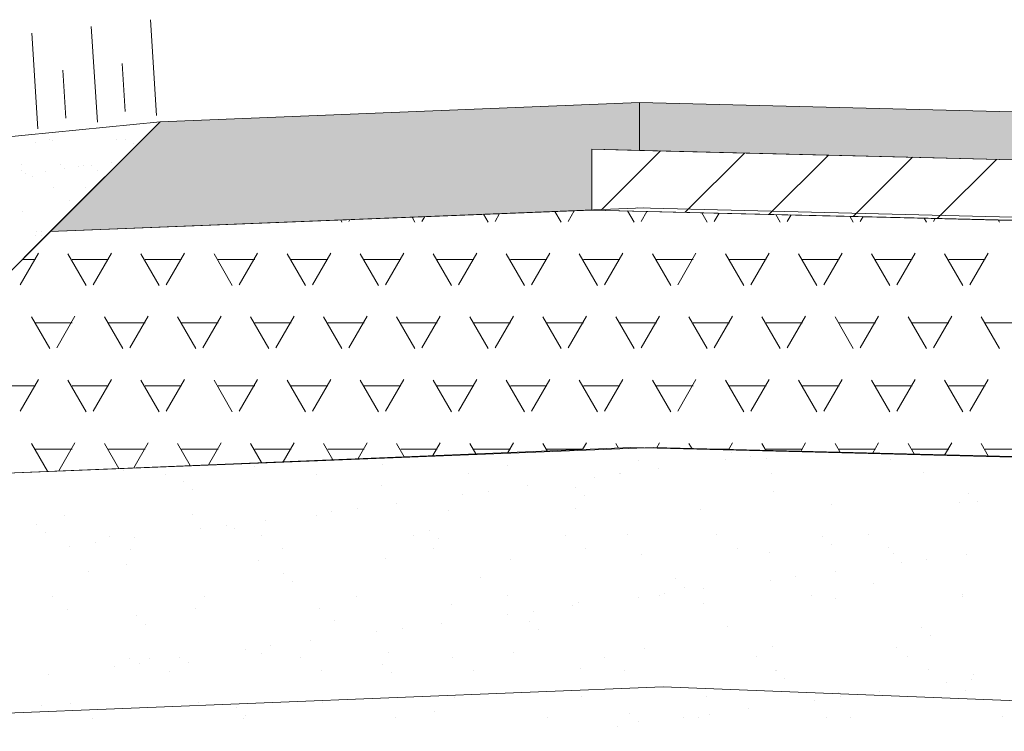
# Model space of a CAD drawing. Header units: metres. Extents: x 561538 to 562530, y 6580867 to 6581188.
# Tile 34 of 78: x 562507.831 to 562508.858, y 6580871.245 to 6580871.988. Entities that reach past the tile are written whole.
import ezdxf

# ---------------------------------------------------------------- set-up
doc = ezdxf.new("R2010")
doc.units = ezdxf.units.M
for name, color, linetype, lineweight in [('KLM_hatch-soidutee-asfalt-tyyp2', 253, 'Continuous', 9), ('KLM_hatch-soidutee-killustik', 33, 'Continuous', 9), ('KLM_horisontaal', 154, 'Continuous', 9), ('KLM_lõige', 7, 'Continuous', 9)]:
    doc.layers.add(name, color=color, linetype=linetype, lineweight=lineweight)

msp = doc.modelspace()

# ---------------------------------------------------------------- hatches: boundary and pattern name
at = {"layer": 'KLM_hatch-soidutee-asfalt-tyyp2'}
msp.add_hatch(color=254, dxfattribs=at).paths.add_polyline_path([(562508.4777, 6580871.9014), (562508.4777, 6580871.8514), (562514.4777, 6580871.7014), (562514.4777, 6580871.7514)])
at = {"layer": 'KLM_hatch-soidutee-killustik'}
msp.add_hatch(color=33, dxfattribs=at).paths.add_polyline_path([(562508.4777, 6580871.9014), (562508.4777, 6580871.8514), (562508.4277, 6580871.8527), (562508.4277, 6580871.7893), (562507.863, 6580871.7668), (562507.9777, 6580871.8814)])

# ---------------------------------------------------------------- linework, layer by layer
at = {"layer": 'KLM_hatch-soidutee-asfalt-tyyp2', "color": 253}
for p, q in [((562508.4777, 6580871.9014), (562508.4777, 6580871.8514)), ((562514.4777, 6580871.7514), (562508.4777, 6580871.9014)), ((562508.4277, 6580871.8527), (562508.4277, 6580871.7893)), ((562508.4777, 6580871.8514), (562508.4277, 6580871.8527)), ((562508.4376, 6580871.7891), (562508.4994, 6580871.8509)), ((562508.4777, 6580871.8514), (562514.4777, 6580871.7014)), ((562514.5277, 6580871.7002), (562508.4777, 6580871.8514)), ((562508.5252, 6580871.7869), (562508.587, 6580871.8487)), ((562508.6129, 6580871.7848), (562508.6746, 6580871.8465)), ((562508.7005, 6580871.7826), (562508.7622, 6580871.8443)), ((562508.7882, 6580871.7805), (562508.8498, 6580871.8421)), ((562508.4277, 6580871.7893), (562514.5277, 6580871.6393))]:
    msp.add_line(p, q, dxfattribs=at)
at = {"layer": 'KLM_hatch-soidutee-killustik', "color": 33}
for p, q in [((562507.9777, 6580871.8814), (562508.4777, 6580871.9014)), ((562508.4777, 6580871.9014), (562508.4777, 6580871.8514)), ((562507.863, 6580871.7668), (562507.9777, 6580871.8814)), ((562508.4777, 6580871.8514), (562508.4277, 6580871.8527)), ((562508.4277, 6580871.8527), (562508.4277, 6580871.7893)), ((562508.4277, 6580871.7893), (562507.863, 6580871.7668))]:
    msp.add_line(p, q, dxfattribs=at)
at = {"layer": 'KLM_horisontaal', "color": 0}
for p, q in [((562508.4777, 6580871.9014), (562507.9777, 6580871.8814)), ((562508.4777, 6580871.9014), (562508.4777, 6580871.8514)), ((562508.4777, 6580871.9014), (562514.4777, 6580871.7514)), ((562506.9777, 6580871.7814), (562507.9777, 6580871.8814)), ((562507.9777, 6580871.8814), (562507.3418, 6580871.2455)), ((562508.4277, 6580871.8527), (562508.4277, 6580871.7893)), ((562508.4277, 6580871.8527), (562514.5277, 6580871.7002)), ((562508.4821, 6580871.7915), (562507.863, 6580871.7668)), ((562508.475, 6580871.7915), (562514.475, 6580871.6415)), ((562508.4921, 6580871.5417), (562507.6024, 6580871.5061)), ((562508.4687, 6580871.5415), (562514.4687, 6580871.3915)), ((562508.5021, 6580871.2919), (562507.3418, 6580871.2455)), ((562508.5021, 6580871.2919), (562516.2517, 6580870.9819))]:
    msp.add_line(p, q, dxfattribs=at)
at = {"layer": 'KLM_lõige', "color": 3}
for p, q in [((562507.9121, 6580871.881), (562507.9058, 6580871.9808)), ((562507.9121, 6580871.881), (562507.9058, 6580871.9808)), ((562507.9739, 6580871.888), (562507.9676, 6580871.9878)), ((562507.8502, 6580871.874), (562507.8439, 6580871.9738)), ((562507.8502, 6580871.874), (562507.8439, 6580871.9738)), ((562507.9412, 6580871.8922), (562507.9381, 6580871.9421)), ((562507.8793, 6580871.8852), (562507.8762, 6580871.9351))]:
    msp.add_line(p, q, dxfattribs=at)
at = {"layer": 'KLM_lõige', "color": 34}
for p, q in [((562507.9777, 6580871.8814), (562506.9777, 6580871.7814)), ((562507.8102, 6580871.7139), (562507.9777, 6580871.8814)), ((562507.848, 6580871.86), (562507.848, 6580871.86)), ((562507.8622, 6580871.8629), (562507.8622, 6580871.8629)), ((562507.8652, 6580871.8616), (562507.8652, 6580871.8616)), ((562507.9317, 6580871.8625), (562507.9317, 6580871.8625)), ((562507.9413, 6580871.8631), (562507.9413, 6580871.8631)), ((562507.9497, 6580871.8591), (562507.9497, 6580871.8591)), ((562507.8325, 6580871.8365), (562507.8325, 6580871.8365)), ((562507.8733, 6580871.8368), (562507.8733, 6580871.8368)), ((562507.9265, 6580871.8389), (562507.9265, 6580871.8389)), ((562507.8334, 6580871.8307), (562507.8334, 6580871.8307)), ((562507.8375, 6580871.8272), (562507.8375, 6580871.8272)), ((562507.8582, 6580871.8299), (562507.8582, 6580871.8299)), ((562507.878, 6580871.8325), (562507.878, 6580871.8325)), ((562507.8927, 6580871.8345), (562507.8927, 6580871.8345)), ((562507.8975, 6580871.8362), (562507.8975, 6580871.8362)), ((562507.9059, 6580871.8362), (562507.9059, 6580871.8362)), ((562507.9125, 6580871.8309), (562507.9125, 6580871.8309)), ((562507.8441, 6580871.8239), (562507.8441, 6580871.8239)), ((562507.8668, 6580871.8127), (562507.8668, 6580871.8127)), ((562507.9001, 6580871.8123), (562507.9001, 6580871.8123)), ((562507.8827, 6580871.7993), (562507.8827, 6580871.7993)), ((562507.8341, 6580871.7875), (562507.8341, 6580871.7875)), ((562507.849, 6580871.7668), (562507.849, 6580871.7668)), ((562507.8539, 6580871.7671), (562507.8539, 6580871.7671)), ((562507.8477, 6580871.7628), (562507.8477, 6580871.7628)), ((562507.8537, 6580871.7625), (562507.8537, 6580871.7625))]:
    msp.add_line(p, q, dxfattribs=at)
at = {"layer": 'KLM_lõige', "color": 7}
for p, q in [((562508.4277, 6580871.7893), (562507.863, 6580871.7668)), ((562508.3269, 6580871.7774), (562508.3316, 6580871.7855)), ((562508.3958, 6580871.7767), (562508.3894, 6580871.7878)), ((562508.4031, 6580871.7774), (562508.4096, 6580871.7886)), ((562514.4777, 6580871.6413), (562508.4277, 6580871.7893)), ((562508.472, 6580871.7767), (562508.4652, 6580871.7884)), ((562508.4793, 6580871.7774), (562508.4854, 6580871.7879)), ((562508.5482, 6580871.7767), (562508.5425, 6580871.7865)), ((562508.5555, 6580871.7774), (562508.5606, 6580871.7861)), ((562508.1672, 6580871.7767), (562508.1659, 6580871.7789)), ((562508.1745, 6580871.7774), (562508.1756, 6580871.7793)), ((562508.2434, 6580871.7767), (562508.2404, 6580871.7819)), ((562508.2507, 6580871.7774), (562508.2536, 6580871.7824)), ((562508.3196, 6580871.7767), (562508.3149, 6580871.7848)), ((562508.6244, 6580871.7767), (562508.6198, 6580871.7846)), ((562508.6317, 6580871.7774), (562508.6357, 6580871.7843)), ((562508.7006, 6580871.7767), (562508.6971, 6580871.7828)), ((562508.7079, 6580871.7774), (562508.7109, 6580871.7824)), ((562508.7768, 6580871.7767), (562508.7744, 6580871.7809)), ((562508.7841, 6580871.7774), (562508.786, 6580871.7806)), ((562508.853, 6580871.7767), (562508.8517, 6580871.779)), ((562507.863, 6580871.7668), (562507.6024, 6580871.5061)), ((562507.8316, 6580871.7114), (562507.8507, 6580871.7444)), ((562507.9078, 6580871.7114), (562507.9269, 6580871.7444)), ((562507.984, 6580871.7114), (562508.0031, 6580871.7444)), ((562508.0602, 6580871.7114), (562508.0793, 6580871.7444)), ((562508.1364, 6580871.7114), (562508.1555, 6580871.7444)), ((562508.2126, 6580871.7114), (562508.2317, 6580871.7444)), ((562508.2888, 6580871.7114), (562508.3079, 6580871.7444)), ((562508.365, 6580871.7114), (562508.3841, 6580871.7444)), ((562508.4412, 6580871.7114), (562508.4603, 6580871.7444)), ((562508.5174, 6580871.7114), (562508.5365, 6580871.7444)), ((562508.5936, 6580871.7114), (562508.6127, 6580871.7444)), ((562508.6698, 6580871.7114), (562508.6889, 6580871.7444)), ((562508.746, 6580871.7114), (562508.7651, 6580871.7444)), ((562508.8222, 6580871.7114), (562508.8413, 6580871.7444)), ((562507.8339, 6580871.7377), (562507.8476, 6580871.7377)), ((562507.9005, 6580871.7107), (562507.8814, 6580871.7437)), ((562507.8857, 6580871.7377), (562507.9238, 6580871.7377)), ((562507.9767, 6580871.7107), (562507.9576, 6580871.7437)), ((562507.9619, 6580871.7377), (562508, 6580871.7377)), ((562508.0529, 6580871.7107), (562508.0338, 6580871.7437)), ((562508.0381, 6580871.7377), (562508.0762, 6580871.7377)), ((562508.1291, 6580871.7107), (562508.11, 6580871.7437)), ((562508.1143, 6580871.7377), (562508.1524, 6580871.7377)), ((562508.2053, 6580871.7107), (562508.1862, 6580871.7437)), ((562508.1905, 6580871.7377), (562508.2286, 6580871.7377)), ((562508.2815, 6580871.7107), (562508.2624, 6580871.7437)), ((562508.2667, 6580871.7377), (562508.3048, 6580871.7377)), ((562508.3577, 6580871.7107), (562508.3386, 6580871.7437)), ((562508.3429, 6580871.7377), (562508.381, 6580871.7377)), ((562508.4339, 6580871.7107), (562508.4148, 6580871.7437)), ((562508.4191, 6580871.7377), (562508.4572, 6580871.7377)), ((562508.5101, 6580871.7107), (562508.491, 6580871.7437)), ((562508.4953, 6580871.7377), (562508.5334, 6580871.7377)), ((562508.5863, 6580871.7107), (562508.5672, 6580871.7437)), ((562508.5715, 6580871.7377), (562508.6096, 6580871.7377)), ((562508.6625, 6580871.7107), (562508.6434, 6580871.7437)), ((562508.6477, 6580871.7377), (562508.6858, 6580871.7377)), ((562508.7387, 6580871.7107), (562508.7196, 6580871.7437)), ((562508.7239, 6580871.7377), (562508.762, 6580871.7377)), ((562508.8149, 6580871.7107), (562508.7958, 6580871.7437)), ((562508.8001, 6580871.7377), (562508.8382, 6580871.7377)), ((562507.8624, 6580871.6447), (562507.8433, 6580871.6777)), ((562507.8697, 6580871.6454), (562507.8888, 6580871.6784)), ((562507.9386, 6580871.6447), (562507.9195, 6580871.6777)), ((562507.9459, 6580871.6454), (562507.965, 6580871.6784)), ((562508.0148, 6580871.6447), (562507.9957, 6580871.6777)), ((562508.0221, 6580871.6454), (562508.0412, 6580871.6784)), ((562508.091, 6580871.6447), (562508.0719, 6580871.6777)), ((562508.0983, 6580871.6454), (562508.1174, 6580871.6784)), ((562508.1672, 6580871.6447), (562508.1481, 6580871.6777)), ((562508.1745, 6580871.6454), (562508.1936, 6580871.6784)), ((562508.2434, 6580871.6447), (562508.2243, 6580871.6777)), ((562508.2507, 6580871.6454), (562508.2698, 6580871.6784)), ((562508.3196, 6580871.6447), (562508.3005, 6580871.6777)), ((562508.3269, 6580871.6454), (562508.346, 6580871.6784)), ((562508.3958, 6580871.6447), (562508.3767, 6580871.6777)), ((562508.4031, 6580871.6454), (562508.4222, 6580871.6784)), ((562508.472, 6580871.6447), (562508.4529, 6580871.6777)), ((562508.4793, 6580871.6454), (562508.4984, 6580871.6784)), ((562508.5482, 6580871.6447), (562508.5291, 6580871.6777)), ((562508.5555, 6580871.6454), (562508.5746, 6580871.6784)), ((562508.6244, 6580871.6447), (562508.6053, 6580871.6777)), ((562508.6317, 6580871.6454), (562508.6508, 6580871.6784)), ((562508.7006, 6580871.6447), (562508.6815, 6580871.6777)), ((562508.7079, 6580871.6454), (562508.727, 6580871.6784)), ((562508.7768, 6580871.6447), (562508.7577, 6580871.6777)), ((562508.7841, 6580871.6454), (562508.8032, 6580871.6784)), ((562508.853, 6580871.6447), (562508.8339, 6580871.6777)), ((562507.8476, 6580871.6717), (562507.8857, 6580871.6717)), ((562507.9238, 6580871.6717), (562507.9619, 6580871.6717)), ((562508, 6580871.6717), (562508.0381, 6580871.6717)), ((562508.0762, 6580871.6717), (562508.1143, 6580871.6717)), ((562508.1524, 6580871.6717), (562508.1905, 6580871.6717)), ((562508.2286, 6580871.6717), (562508.2667, 6580871.6717)), ((562508.3048, 6580871.6717), (562508.3429, 6580871.6717)), ((562508.381, 6580871.6717), (562508.4191, 6580871.6717)), ((562508.4572, 6580871.6717), (562508.4953, 6580871.6717)), ((562508.5334, 6580871.6717), (562508.5715, 6580871.6717)), ((562508.6096, 6580871.6717), (562508.6477, 6580871.6717)), ((562508.6858, 6580871.6717), (562508.7239, 6580871.6717)), ((562508.762, 6580871.6717), (562508.8001, 6580871.6717)), ((562508.8382, 6580871.6717), (562508.8763, 6580871.6717)), ((562507.8316, 6580871.5794), (562507.8507, 6580871.6124)), ((562507.9005, 6580871.5787), (562507.8814, 6580871.6117)), ((562507.9078, 6580871.5794), (562507.9269, 6580871.6124)), ((562507.9767, 6580871.5787), (562507.9576, 6580871.6117)), ((562507.984, 6580871.5794), (562508.0031, 6580871.6124)), ((562508.0529, 6580871.5787), (562508.0338, 6580871.6117)), ((562508.0602, 6580871.5794), (562508.0793, 6580871.6124)), ((562508.1291, 6580871.5787), (562508.11, 6580871.6117)), ((562508.1364, 6580871.5794), (562508.1555, 6580871.6124)), ((562508.2053, 6580871.5787), (562508.1862, 6580871.6117)), ((562508.2126, 6580871.5794), (562508.2317, 6580871.6124)), ((562508.2815, 6580871.5787), (562508.2624, 6580871.6117)), ((562508.2888, 6580871.5794), (562508.3079, 6580871.6124)), ((562508.3577, 6580871.5787), (562508.3386, 6580871.6117)), ((562508.365, 6580871.5794), (562508.3841, 6580871.6124)), ((562508.4339, 6580871.5787), (562508.4148, 6580871.6117)), ((562508.4412, 6580871.5794), (562508.4603, 6580871.6124)), ((562508.5101, 6580871.5787), (562508.491, 6580871.6117)), ((562508.5174, 6580871.5794), (562508.5365, 6580871.6124)), ((562508.5863, 6580871.5787), (562508.5672, 6580871.6117)), ((562508.5936, 6580871.5794), (562508.6127, 6580871.6124)), ((562508.6625, 6580871.5787), (562508.6434, 6580871.6117)), ((562508.6698, 6580871.5794), (562508.6889, 6580871.6124)), ((562508.7387, 6580871.5787), (562508.7196, 6580871.6117)), ((562508.746, 6580871.5794), (562508.7651, 6580871.6124)), ((562508.8149, 6580871.5787), (562508.7958, 6580871.6117)), ((562508.8222, 6580871.5794), (562508.8413, 6580871.6124)), ((562507.8095, 6580871.6057), (562507.8476, 6580871.6057)), ((562507.8857, 6580871.6057), (562507.9238, 6580871.6057)), ((562507.9619, 6580871.6057), (562508, 6580871.6057)), ((562508.0381, 6580871.6057), (562508.0762, 6580871.6057)), ((562508.1143, 6580871.6057), (562508.1524, 6580871.6057)), ((562508.1905, 6580871.6057), (562508.2286, 6580871.6057)), ((562508.2667, 6580871.6057), (562508.3048, 6580871.6057)), ((562508.3429, 6580871.6057), (562508.381, 6580871.6057)), ((562508.4191, 6580871.6057), (562508.4572, 6580871.6057)), ((562508.4953, 6580871.6057), (562508.5334, 6580871.6057)), ((562508.5715, 6580871.6057), (562508.6096, 6580871.6057)), ((562508.6477, 6580871.6057), (562508.6858, 6580871.6057)), ((562508.7239, 6580871.6057), (562508.762, 6580871.6057)), ((562508.8001, 6580871.6057), (562508.8382, 6580871.6057)), ((562507.6024, 6580871.5061), (562508.4687, 6580871.5415)), ((562507.8601, 6580871.5167), (562507.8433, 6580871.5458)), ((562507.8476, 6580871.5397), (562507.8857, 6580871.5397)), ((562507.8719, 6580871.5172), (562507.8888, 6580871.5464)), ((562507.9346, 6580871.5197), (562507.9195, 6580871.5458)), ((562507.9238, 6580871.5397), (562507.9619, 6580871.5397)), ((562507.95, 6580871.5203), (562507.965, 6580871.5464)), ((562508.009, 6580871.5228), (562507.9957, 6580871.5458)), ((562508, 6580871.5397), (562508.0381, 6580871.5397)), ((562508.028, 6580871.5235), (562508.0412, 6580871.5464)), ((562508.0834, 6580871.5258), (562508.0719, 6580871.5458)), ((562508.0762, 6580871.5397), (562508.1143, 6580871.5397)), ((562508.106, 6580871.5267), (562508.1174, 6580871.5464)), ((562508.1579, 6580871.5288), (562508.1481, 6580871.5458)), ((562508.1524, 6580871.5397), (562508.1905, 6580871.5397)), ((562508.1841, 6580871.5299), (562508.1936, 6580871.5464)), ((562508.2323, 6580871.5319), (562508.2243, 6580871.5458)), ((562508.2286, 6580871.5397), (562508.2667, 6580871.5397)), ((562508.2621, 6580871.5331), (562508.2698, 6580871.5464)), ((562508.3068, 6580871.5349), (562508.3005, 6580871.5458)), ((562508.3048, 6580871.5397), (562508.3429, 6580871.5397)), ((562508.3402, 6580871.5363), (562508.346, 6580871.5464)), ((562508.3812, 6580871.538), (562508.3767, 6580871.5458)), ((562508.381, 6580871.5397), (562508.4191, 6580871.5397)), ((562508.4182, 6580871.5395), (562508.4222, 6580871.5464)), ((562508.4557, 6580871.541), (562508.4529, 6580871.5458)), ((562508.4687, 6580871.5415), (562514.4687, 6580871.3915)), ((562508.4952, 6580871.5409), (562508.4984, 6580871.5464)), ((562508.5325, 6580871.54), (562508.5291, 6580871.5458)), ((562508.5428, 6580871.5397), (562508.5715, 6580871.5397)), ((562508.5703, 6580871.539), (562508.5746, 6580871.5464)), ((562508.6098, 6580871.538), (562508.6053, 6580871.5458)), ((562508.6096, 6580871.5397), (562508.6477, 6580871.5397)), ((562508.6454, 6580871.5371), (562508.6508, 6580871.5464)), ((562508.6871, 6580871.5361), (562508.6815, 6580871.5458)), ((562508.6858, 6580871.5397), (562508.7239, 6580871.5397)), ((562508.7206, 6580871.5353), (562508.727, 6580871.5464)), ((562508.7644, 6580871.5342), (562508.7577, 6580871.5458)), ((562508.762, 6580871.5397), (562508.8001, 6580871.5397)), ((562508.7957, 6580871.5334), (562508.8032, 6580871.5464)), ((562508.8417, 6580871.5322), (562508.8339, 6580871.5458)), ((562508.8382, 6580871.5397), (562508.8763, 6580871.5397))]:
    msp.add_line(p, q, dxfattribs=at)
at = {"layer": 'KLM_lõige'}
for p, q in [((562508.4921, 6580871.5417), (562507.6024, 6580871.5061)), ((562514.4633, 6580871.3917), (562508.4921, 6580871.5417)), ((562508.5669, 6580871.5286), (562508.5669, 6580871.5286)), ((562508.5733, 6580871.5358), (562508.5733, 6580871.5358)), ((562508.5934, 6580871.5321), (562508.5934, 6580871.5321)), ((562508.6096, 6580871.5297), (562508.6096, 6580871.5297)), ((562508.6347, 6580871.5376), (562508.6347, 6580871.5376)), ((562508.7395, 6580871.5291), (562508.7395, 6580871.5291)), ((562508.0765, 6580871.522), (562508.0765, 6580871.522)), ((562508.2095, 6580871.5237), (562508.2095, 6580871.5237)), ((562508.3394, 6580871.5231), (562508.3394, 6580871.5231)), ((562508.4766, 6580871.528), (562508.4766, 6580871.528)), ((562508.4979, 6580871.5195), (562508.4979, 6580871.5195)), ((562507.9393, 6580871.5171), (562507.9393, 6580871.5171)), ((562507.9828, 6580871.5135), (562507.9828, 6580871.5135)), ((562508.141, 6580871.5138), (562508.141, 6580871.5138)), ((562508.2992, 6580871.5141), (562508.2992, 6580871.5141)), ((562508.4302, 6580871.5106), (562508.4302, 6580871.5106)), ((562508.4566, 6580871.5141), (562508.4566, 6580871.5141)), ((562508.4574, 6580871.5144), (562508.4574, 6580871.5144)), ((562508.6156, 6580871.5147), (562508.6156, 6580871.5147)), ((562508.7738, 6580871.515), (562508.7738, 6580871.515)), ((562508.0017, 6580871.506), (562508.0017, 6580871.506)), ((562508.208, 6580871.5015), (562508.208, 6580871.5015)), ((562508.3612, 6580871.5015), (562508.3612, 6580871.5015)), ((562508.4113, 6580871.4998), (562508.4113, 6580871.4998)), ((562508.0111, 6580871.4974), (562508.0111, 6580871.4974)), ((562508.2934, 6580871.4926), (562508.2934, 6580871.4926)), ((562508.3199, 6580871.4961), (562508.3199, 6580871.4961)), ((562508.4206, 6580871.4912), (562508.4206, 6580871.4912)), ((562508.6175, 6580871.4953), (562508.6175, 6580871.4953)), ((562508.8208, 6580871.4935), (562508.8208, 6580871.4935)), ((562508.1831, 6580871.4781), (562508.1831, 6580871.4781)), ((562508.2244, 6580871.4835), (562508.2244, 6580871.4835)), ((562508.4111, 6580871.4778), (562508.4111, 6580871.4778)), ((562508.5411, 6580871.4772), (562508.5411, 6580871.4772)), ((562508.6783, 6580871.4821), (562508.6783, 6580871.4821)), ((562508.8113, 6580871.4838), (562508.8113, 6580871.4838)), ((562508.8302, 6580871.4849), (562508.8302, 6580871.4849)), ((562507.878, 6580871.4701), (562507.878, 6580871.4701)), ((562508.011, 6580871.4718), (562508.011, 6580871.4718)), ((562508.141, 6580871.4711), (562508.141, 6580871.4711)), ((562508.1567, 6580871.4746), (562508.1567, 6580871.4746)), ((562508.2782, 6580871.4761), (562508.2782, 6580871.4761)), ((562507.849, 6580871.4614), (562507.849, 6580871.4614)), ((562508.02, 6580871.4566), (562508.02, 6580871.4566)), ((562508.0464, 6580871.4601), (562508.0464, 6580871.4601)), ((562508.0553, 6580871.4569), (562508.0553, 6580871.4569)), ((562508.0877, 6580871.4655), (562508.0877, 6580871.4655)), ((562507.8584, 6580871.4528), (562507.8584, 6580871.4528)), ((562507.9253, 6580871.4491), (562507.9253, 6580871.4491)), ((562507.951, 6580871.4475), (562507.951, 6580871.4475)), ((562508.0835, 6580871.4494), (562508.0835, 6580871.4494)), ((562508.2417, 6580871.4497), (562508.2417, 6580871.4497)), ((562508.2586, 6580871.4552), (562508.2586, 6580871.4552)), ((562508.2679, 6580871.4466), (562508.2679, 6580871.4466)), ((562508.3999, 6580871.45), (562508.3999, 6580871.45)), ((562508.4648, 6580871.4507), (562508.4648, 6580871.4507)), ((562508.5581, 6580871.4503), (562508.5581, 6580871.4503)), ((562508.6681, 6580871.4489), (562508.6681, 6580871.4489)), ((562508.7163, 6580871.4505), (562508.7163, 6580871.4505)), ((562507.8832, 6580871.4386), (562507.8832, 6580871.4386)), ((562507.9097, 6580871.4421), (562507.9097, 6580871.4421)), ((562508.2631, 6580871.436), (562508.2631, 6580871.436)), ((562508.4213, 6580871.4363), (562508.4213, 6580871.4363)), ((562508.5795, 6580871.4366), (562508.5795, 6580871.4366)), ((562508.6775, 6580871.4404), (562508.6775, 6580871.4404)), ((562508.7377, 6580871.4369), (562508.7377, 6580871.4369)), ((562507.9467, 6580871.4355), (562507.9467, 6580871.4355)), ((562508.1049, 6580871.4357), (562508.1049, 6580871.4357)), ((562508.2127, 6580871.4258), (562508.2127, 6580871.4258)), ((562508.4798, 6580871.4302), (562508.4798, 6580871.4302)), ((562508.6128, 6580871.4319), (562508.6128, 6580871.4319)), ((562508.7427, 6580871.4312), (562508.7427, 6580871.4312)), ((562508.8182, 6580871.4302), (562508.8182, 6580871.4302)), ((562507.9425, 6580871.4192), (562507.9425, 6580871.4192)), ((562508.0797, 6580871.4241), (562508.0797, 6580871.4241)), ((562508.3426, 6580871.4252), (562508.3426, 6580871.4252)), ((562508.7505, 6580871.4213), (562508.7505, 6580871.4213)), ((562508.7769, 6580871.4248), (562508.7769, 6580871.4248)), ((562507.9026, 6580871.4123), (562507.9026, 6580871.4123)), ((562508.1058, 6580871.4106), (562508.1058, 6580871.4106)), ((562508.3121, 6580871.4061), (562508.3121, 6580871.4061)), ((562508.6402, 6580871.4068), (562508.6402, 6580871.4068)), ((562508.6815, 6580871.4122), (562508.6815, 6580871.4122)), ((562508.1152, 6580871.402), (562508.1152, 6580871.402)), ((562508.5154, 6580871.4044), (562508.5154, 6580871.4044)), ((562508.5247, 6580871.3958), (562508.5247, 6580871.3958)), ((562508.6138, 6580871.4033), (562508.6138, 6580871.4033)), ((562508.7217, 6580871.3999), (562508.7217, 6580871.3999)), ((562507.8656, 6580871.386), (562507.8656, 6580871.386)), ((562508.0238, 6580871.3863), (562508.0238, 6580871.3863)), ((562508.182, 6580871.3866), (562508.182, 6580871.3866)), ((562508.3402, 6580871.3869), (562508.3402, 6580871.3869)), ((562508.477, 6580871.3853), (562508.477, 6580871.3853)), ((562508.4984, 6580871.3872), (562508.4984, 6580871.3872)), ((562508.5035, 6580871.3887), (562508.5035, 6580871.3887)), ((562508.5448, 6580871.3942), (562508.5448, 6580871.3942)), ((562508.6566, 6580871.3875), (562508.6566, 6580871.3875)), ((562508.8145, 6580871.3859), (562508.8145, 6580871.3859)), ((562508.8148, 6580871.3878), (562508.8148, 6580871.3878)), ((562508.2814, 6580871.3782), (562508.2814, 6580871.3782)), ((562508.408, 6580871.3762), (562508.408, 6580871.3762)), ((562508.4143, 6580871.3799), (562508.4143, 6580871.3799)), ((562508.5443, 6580871.3793), (562508.5443, 6580871.3793)), ((562508.6815, 6580871.3842), (562508.6815, 6580871.3842)), ((562507.8812, 6580871.3722), (562507.8812, 6580871.3722)), ((562507.9531, 6580871.366), (562507.9531, 6580871.366)), ((562508.0142, 6580871.3739), (562508.0142, 6580871.3739)), ((562508.1442, 6580871.3733), (562508.1442, 6580871.3733)), ((562508.3403, 6580871.3673), (562508.3403, 6580871.3673)), ((562508.3667, 6580871.3707), (562508.3667, 6580871.3707)), ((562507.9625, 6580871.3574), (562507.9625, 6580871.3574)), ((562508.1594, 6580871.3615), (562508.1594, 6580871.3615)), ((562508.2713, 6580871.3582), (562508.2713, 6580871.3582)), ((562508.3627, 6580871.3598), (562508.3627, 6580871.3598)), ((562508.5689, 6580871.3553), (562508.5689, 6580871.3553)), ((562508.2035, 6580871.3493), (562508.2035, 6580871.3493)), ((562508.23, 6580871.3527), (562508.23, 6580871.3527)), ((562508.372, 6580871.3512), (562508.372, 6580871.3512)), ((562508.7722, 6580871.3535), (562508.7722, 6580871.3535)), ((562508.7816, 6580871.345), (562508.7816, 6580871.345)), ((562508.0932, 6580871.3347), (562508.0932, 6580871.3347)), ((562508.1345, 6580871.3402), (562508.1345, 6580871.3402)), ((562508.616, 6580871.334), (562508.616, 6580871.334)), ((562508.7459, 6580871.3333), (562508.7459, 6580871.3333)), ((562508.0668, 6580871.3313), (562508.0668, 6580871.3313)), ((562508.0829, 6580871.3263), (562508.0829, 6580871.3263)), ((562508.2159, 6580871.328), (562508.2159, 6580871.328)), ((562508.3458, 6580871.3273), (562508.3458, 6580871.3273)), ((562508.483, 6580871.3323), (562508.483, 6580871.3323)), ((562508.5991, 6580871.323), (562508.5991, 6580871.323)), ((562508.7573, 6580871.3233), (562508.7573, 6580871.3233)), ((562507.9301, 6580871.3133), (562507.9301, 6580871.3133)), ((562507.9457, 6580871.3213), (562507.9457, 6580871.3213)), ((562507.9565, 6580871.3167), (562507.9565, 6580871.3167)), ((562507.9663, 6580871.3219), (562507.9663, 6580871.3219)), ((562507.9978, 6580871.3222), (562507.9978, 6580871.3222)), ((562508.0067, 6580871.3169), (562508.0067, 6580871.3169)), ((562508.1245, 6580871.3222), (562508.1245, 6580871.3222)), ((562508.21, 6580871.3152), (562508.21, 6580871.3152)), ((562508.2827, 6580871.3225), (562508.2827, 6580871.3225)), ((562508.4409, 6580871.3228), (562508.4409, 6580871.3228)), ((562507.861, 6580871.3042), (562507.861, 6580871.3042)), ((562507.9877, 6580871.3082), (562507.9877, 6580871.3082)), ((562508.1459, 6580871.3085), (562508.1459, 6580871.3085)), ((562508.2193, 6580871.3066), (562508.2193, 6580871.3066)), ((562508.3041, 6580871.3088), (562508.3041, 6580871.3088)), ((562508.4162, 6580871.3107), (562508.4162, 6580871.3107)), ((562508.4623, 6580871.3091), (562508.4623, 6580871.3091)), ((562508.6195, 6580871.3089), (562508.6195, 6580871.3089)), ((562508.6205, 6580871.3094), (562508.6205, 6580871.3094)), ((562508.7787, 6580871.3097), (562508.7787, 6580871.3097)), ((562508.8258, 6580871.3045), (562508.8258, 6580871.3045)), ((562508.6289, 6580871.3004), (562508.6289, 6580871.3004)), ((562508.7973, 6580871.2959), (562508.7973, 6580871.2959)), ((562508.8238, 6580871.2994), (562508.8238, 6580871.2994)), ((562508.4175, 6580871.282), (562508.4175, 6580871.282)), ((562508.6847, 6580871.2863), (562508.6847, 6580871.2863)), ((562508.7283, 6580871.2868), (562508.7283, 6580871.2868)), ((562508.8177, 6580871.288), (562508.8177, 6580871.288)), ((562507.854, 6580871.2723), (562507.854, 6580871.2723)), ((562507.8844, 6580871.2743), (562507.8844, 6580871.2743)), ((562508.0174, 6580871.276), (562508.0174, 6580871.276)), ((562508.1474, 6580871.2754), (562508.1474, 6580871.2754)), ((562508.2846, 6580871.2803), (562508.2846, 6580871.2803)), ((562508.5475, 6580871.2814), (562508.5475, 6580871.2814)), ((562508.6606, 6580871.2779), (562508.6606, 6580871.2779)), ((562508.687, 6580871.2814), (562508.687, 6580871.2814)), ((562508.0573, 6580871.2706), (562508.0573, 6580871.2706)), ((562508.0666, 6580871.262), (562508.0666, 6580871.262)), ((562508.2635, 6580871.2661), (562508.2635, 6580871.2661)), ((562508.4668, 6580871.2644), (562508.4668, 6580871.2644)), ((562508.5503, 6580871.2634), (562508.5503, 6580871.2634)), ((562508.5916, 6580871.2688), (562508.5916, 6580871.2688)), ((562507.9066, 6580871.2588), (562507.9066, 6580871.2588)), ((562508.0648, 6580871.2591), (562508.0648, 6580871.2591)), ((562508.223, 6580871.2594), (562508.223, 6580871.2594)), ((562508.3812, 6580871.2597), (562508.3812, 6580871.2597)), ((562508.4762, 6580871.2558), (562508.4762, 6580871.2558)), ((562508.5239, 6580871.2599), (562508.5239, 6580871.2599)), ((562508.5394, 6580871.26), (562508.5394, 6580871.26)), ((562508.6731, 6580871.2599), (562508.6731, 6580871.2599)), ((562508.6976, 6580871.2603), (562508.6976, 6580871.2603)), ((562508.8558, 6580871.2606), (562508.8558, 6580871.2606)), ((562508.4549, 6580871.2508), (562508.4549, 6580871.2508))]:
    msp.add_line(p, q, dxfattribs=at)

doc.saveas('drawing.dxf')
